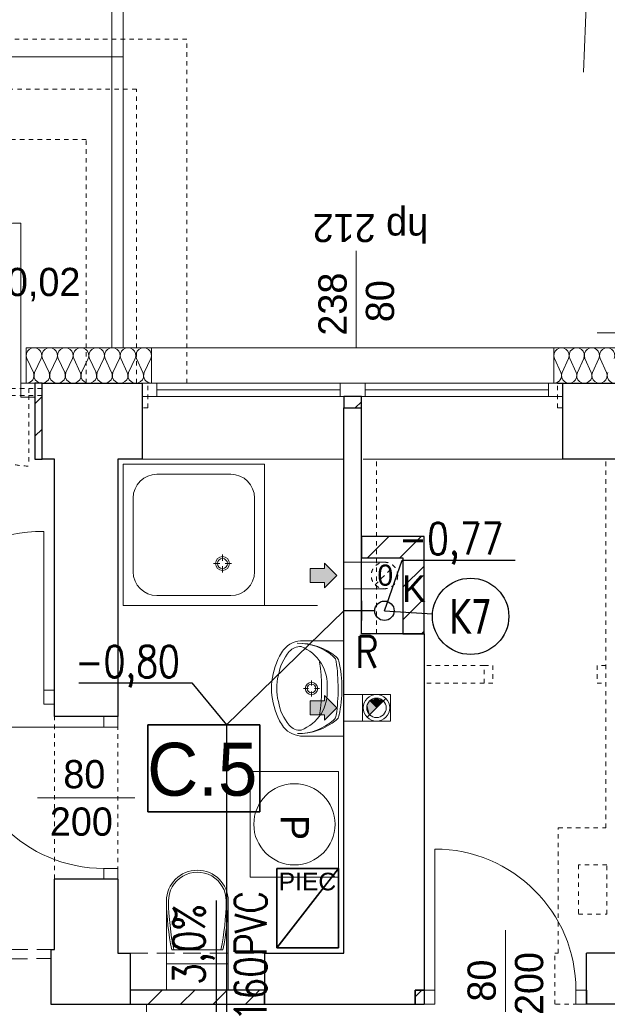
# Model space of a CAD drawing. Extents: x -220312 to -8310, y -91840 to 81907.
# Tile 112 of 128: x -108419 to -105089, y -875 to 4704. Entities that reach past the tile are written whole.
import ezdxf
from ezdxf.enums import TextEntityAlignment as Align

# ---------------------------------------------------------------- set-up
doc = ezdxf.new("R2010")
doc.units = 0
doc.header["$MEASUREMENT"] = 0
doc.set_wipeout_variables(frame=1)
doc.linetypes.add('Hidden Line', pattern=[50, 25, -25])
doc.linetypes.add('Krawędzie ukryte', pattern=[150, 100, -50])
doc.layers.add('#kan_san-op', color=34, linetype='Continuous')
doc.layers.add('_opis', color=3, linetype='Continuous')
for name, color, linetype, lineweight, true_color in [('Arch drzwi_Nr_Pióra__4', 7, 'Continuous', 9, 0x029e21), ('Arch ocieplenie_Nr_Pióra__22', 7, 'Continuous', 9, 0x7f7f7f), ('Arch okna_Nr_Pióra__4', 7, 'Continuous', 9, 0x029e21), ('arch wypelnienia_Nr_Pióra__89', 7, 'Continuous', 20, 0x71cebe), ('Arch wyposarzenie_Nr_Pióra__9', 7, 'Continuous', 13, 0x3dad99), ('Arch wyposazenie_Nr_Pióra__9', 7, 'Continuous', 13, 0x3dad99)]:
    doc.layers.add(name, color=color, linetype=linetype, lineweight=lineweight, true_color=true_color)
for name, color, linetype, lineweight in [('Arch IS_Nr_Pióra__52', 34, 'Continuous', 25), ('Arch kominy_Nr_Pióra__1', 7, 'Continuous', 25), ('Arch kominy_Nr_Pióra__10', 134, 'Continuous', 18), ('Arch kominy_Nr_Pióra__21', 7, 'Continuous', 9), ('Arch opisy_Nr_Pióra__21', 7, 'Continuous', 9), ('Arch rynny_Nr_Pióra__21', 7, 'Continuous', 9), ('Arch schody_Nr_Pióra__21', 7, 'Continuous', 9), ('ARCH TABELA_Nr_Pióra__21', 7, 'Continuous', 9), ('Arch wyburzenia_Nr_Pióra__46', 5, 'Continuous', 13), ('arch wypelnienia_Nr_Pióra__21', 7, 'Continuous', 9), ('Arch wyposazenie_Nr_Pióra__26', 5, 'Continuous', 35), ('Arch ściany działowe_Nr_Pióra__41', 7, 'Continuous', 15), ('Arch ściany nośne_Nr_Pióra__21', 7, 'Continuous', 9), ('Arch ściany nośne_Nr_Pióra__27', 7, 'Continuous', 30), ('Drzwi ArchiCAD_Nr_Pióra__27', 7, 'Continuous', 30), ('Drzwi ArchiCAD_Nr_Pióra__41', 7, 'Continuous', 15), ('Drzwi ArchiCAD_Nr_Pióra__5', 7, 'Continuous', 13), ('INWENT OPISY_Nr_Pióra__52', 34, 'Continuous', 25), ('INWENT RZĘDNE_Nr_Pióra__21', 7, 'Continuous', 9), ('INWENT. DRZWI_Nr_Pióra__101', 8, 'Continuous', 13), ('INWENT.ŚCIANY_Nr_Pióra__1', 7, 'Continuous', 25), ('INWENT.ŚCIANY_Nr_Pióra__101', 8, 'Continuous', 13), ('INWENT.ŚCIANY_Nr_Pióra__5', 7, 'Continuous', 13), ('Istniejące kominy_Nr_Pióra__5', 7, 'Continuous', 13), ('Istniejące schody_Nr_Pióra__5', 7, 'Continuous', 13), ('Istniejące stropy_Nr_Pióra__5', 7, 'Continuous', 13), ('PODKŁAD', 252, 'Continuous', 35)]:
    doc.layers.add(name, color=color, linetype=linetype, lineweight=lineweight)
doc.styles.add('GENERATED_STYLE_2', font='txt')
doc.styles.add('GENERATED_STYLE_4', font='txt')
doc.styles.add('GENERATED_STYLE_6', font='txt')
doc.styles.add('GENERATED_STYLE_8', font='arial.ttf')
doc.styles.add('GLOWNE', font='verdana.ttf')
doc.styles.add('ROMANS', font='romans.shx', dxfattribs={"width": 0.85, "height": 0.11})
pattern_1 = [(45, (0, 0), (-91.92388, 91.92388), [])]

# ---------------------------------------------------------------- blocks, each defined once
blk = doc.blocks.new('parter')
at = {"layer": 'Arch ściany nośne_Nr_Pióra__21', "linetype": 'Continuous'}
h = blk.add_hatch(dxfattribs=at)
h.set_pattern_fill('Common_Brick', color=252, style=0, pattern_type=2)
h.set_pattern_definition(pattern_1)
h.paths.add_polyline_path([(-169962.4, 2214.9), (-169962.4, 2644.9), (-170002.4, 2644.9), (-170002.4, 2214.9)], flags=0)
h = blk.add_hatch(dxfattribs=at)
h.set_pattern_fill('Common_Brick', color=252, style=0, pattern_type=2)
h.set_pattern_definition(pattern_1)
h.paths.add_polyline_path([(-168252.4, 2504.9), (-168152.4, 2504.9), (-168152.4, 2569.9), (-168252.4, 2569.9)], flags=0)
h = blk.add_hatch(dxfattribs=at)
h.set_pattern_fill('Common_Brick', color=252, style=0, pattern_type=2)
h.set_pattern_definition(pattern_1)
h.paths.add_polyline_path([(-167797.4, 1774.9), (-168152.4, 1774.9), (-168152.4, 1654.9), (-167917.4, 1654.9)], flags=0)
h = blk.add_hatch(dxfattribs=at)
h.set_pattern_fill('Common_Brick', color=252, style=0, pattern_type=2)
h.set_pattern_definition(pattern_1)
h.paths.add_polyline_path([(-167797.4, 1224.9), (-167797.4, 1774.9), (-167917.4, 1654.9), (-167917.4, 1224.9)], flags=0)
h = blk.add_hatch(dxfattribs=at)
h.set_pattern_fill('Common_Brick', color=252, style=0, pattern_type=2)
h.set_pattern_definition(pattern_1)
h.paths.add_polyline_path([(-169462.4, -875.1), (-168702.4, -875.1), (-168702.4, -795.1), (-169462.4, -795.1)], flags=0)
h = blk.add_hatch(dxfattribs=at)
h.set_pattern_fill('Common_Brick', color=252, style=0, pattern_type=2)
h.set_pattern_definition(pattern_1)
h.paths.add_polyline_path([(-167847.4, -795.1), (-167847.4, -875.1), (-167797.4, -875.1), (-167797.4, -795.1)], flags=0)
at = {"color": 252}
for p, q in [((-169363.1, 214.9), (-169363.1, 709)), ((-169363.1, 709), (-168727.8, 709)), ((-168727.8, 709), (-168727.8, 214.9)), ((-168727.8, 214.9), (-169363.1, 214.9))]:
    blk.add_line(p, q, dxfattribs=at)
at = {"layer": 'Arch drzwi_Nr_Pióra__4', "color": 252, "linetype": 'Continuous'}
for p, q in [((-170082.4, 2644.9), (-170082.4, 3552.1)), ((-170082.4, 2644.9), (-170082.4, 2564.9)), ((-170002.4, 2644.9), (-170082.4, 2644.9)), ((-170002.4, 2564.9), (-170002.4, 2644.9)), ((-170002.4, 2644.9), (-170002.4, 2564.9)), ((-170002.4, 2644.9), (-170002.4, 2564.9)), ((-170082.4, 2564.9), (-170002.4, 2564.9))]:
    blk.add_line(p, q, dxfattribs=at)
blk.add_arc((-170082.4, 2644.9), 907.2, 90, 180, dxfattribs=at)
at = {"layer": 'Arch IS_Nr_Pióra__52', "color": 252, "linetype": 'Continuous'}
blk.add_circle((-168022.4, 1354.9), 55, dxfattribs=at)
at = {"layer": 'Arch kominy_Nr_Pióra__1', "color": 252, "linetype": 'Continuous'}
for points in [[(-168362.4, 1484.9), (-168362.4, 1624.9), (-168292.4, 1554.9)], [(-168362.4, 1514.9), (-168442.4, 1594.9), (-168362.4, 1594.9)], [(-168442.4, 1514.9), (-168442.4, 1594.9), (-168362.4, 1514.9)], [(-168362.4, 764.9), (-168442.4, 844.9), (-168362.4, 844.9)], [(-168442.4, 764.9), (-168442.4, 844.9), (-168362.4, 764.9)], [(-168362.4, 734.9), (-168362.4, 874.9), (-168292.4, 804.9)]]:
    blk.add_solid(points, dxfattribs=at)
at = {"layer": 'Arch kominy_Nr_Pióra__21', "color": 252, "linetype": 'Continuous'}
for p, q in [((-168362.4, 1624.9), (-168292.4, 1554.9)), ((-168362.4, 1594.9), (-168362.4, 1624.9)), ((-168022.4, 1629.9), (-168252.4, 1629.9)), ((-168252.4, 1629.9), (-168252.4, 1479.9)), ((-168442.4, 1594.9), (-168362.4, 1594.9)), ((-168442.4, 1594.9), (-168442.4, 1514.9)), ((-168442.4, 1514.9), (-168362.4, 1514.9)), ((-168292.4, 1554.9), (-168362.4, 1484.9)), ((-168362.4, 1514.9), (-168362.4, 1484.9)), ((-168022.4, 1479.9), (-168252.4, 1479.9)), ((-168442.4, 844.9), (-168362.4, 844.9)), ((-168442.4, 844.9), (-168442.4, 764.9)), ((-168362.4, 874.9), (-168292.4, 804.9)), ((-168362.4, 844.9), (-168362.4, 874.9)), ((-168117.4, 879.9), (-168252.4, 879.9)), ((-168252.4, 879.9), (-168252.4, 729.9)), ((-168014.3, 857.9), (-168120.4, 751.8)), ((-168292.4, 804.9), (-168362.4, 734.9)), ((-168442.4, 764.9), (-168362.4, 764.9)), ((-168362.4, 764.9), (-168362.4, 734.9)), ((-168117.4, 729.9), (-168252.4, 729.9))]:
    blk.add_line(p, q, dxfattribs=at)
at = {"layer": 'Arch kominy_Nr_Pióra__21', "color": 252, "linetype": 'Hidden Line'}
blk.add_line((-168075.4, 1501.8), (-167969.3, 1607.9), dxfattribs=at)
blk.add_circle((-168022.4, 1554.9), 75, dxfattribs=at)
at = {"layer": 'Arch kominy_Nr_Pióra__21', "color": 252, "linetype": 'Continuous'}
for radius in [75, 55]:
    blk.add_circle((-168067.4, 804.9), radius, dxfattribs=at)
at = {"layer": 'Arch ocieplenie_Nr_Pióra__22', "color": 252, "linetype": 'Continuous'}
for p, q in [((-170048.7, 2785.3), (-170011.7, 2704.4)), ((-170004.3, 2704.4), (-169967.4, 2785.3)), ((-169959.9, 2785.3), (-169923, 2704.4)), ((-169915.5, 2704.4), (-169878.6, 2785.3)), ((-169871.2, 2785.3), (-169834.2, 2704.4)), ((-169826.8, 2704.4), (-169789.9, 2785.3)), ((-169782.4, 2785.3), (-169745.5, 2704.4)), ((-169738, 2704.4), (-169701.1, 2785.3)), ((-169693.7, 2785.3), (-169656.7, 2704.4)), ((-169649.3, 2704.4), (-169612.4, 2785.3)), ((-169604.9, 2785.3), (-169568, 2704.4)), ((-169560.5, 2704.4), (-169523.6, 2785.3)), ((-169516.2, 2785.3), (-169479.2, 2704.4)), ((-169471.8, 2704.4), (-169434.9, 2785.3)), ((-169427.4, 2785.3), (-169390.5, 2704.4)), ((-169383, 2704.4), (-169346.1, 2785.3)), ((-167058.8, 2785.3), (-167022.9, 2704.4)), ((-167015.6, 2704.4), (-166979.8, 2785.3)), ((-166972.5, 2785.3), (-166936.6, 2704.4)), ((-166929.4, 2704.4), (-166893.5, 2785.3)), ((-166886.3, 2785.3), (-166850.4, 2704.4)), ((-166843.1, 2704.4), (-166807.3, 2785.3)), ((-166800, 2785.3), (-166764.1, 2704.4))]:
    blk.add_line(p, q, dxfattribs=at)
for centre, major_axis, ratio, start_param, end_param in [((-170008, 2802.3), (44.4, 0), 0.958549, 5.870392, 9.837571), ((-169919.3, 2802.3), (44.4, 0), 0.958549, 5.870392, 9.837571), ((-169830.5, 2802.3), (44.4, 0), 0.958549, 5.870392, 9.837571), ((-169741.8, 2802.3), (44.4, 0), 0.958549, 5.870392, 9.837571), ((-169653, 2802.3), (44.4, 0), 0.958549, 5.870392, 9.837571), ((-169564.3, 2802.3), (44.4, 0), 0.958549, 5.870392, 9.837571), ((-169475.5, 2802.3), (44.4, 0), 0.958549, 5.870392, 9.837571), ((-169386.8, 2802.3), (44.4, 0), 0.958549, 5.870392, 9.837571), ((-167019.3, 2802.3), (43.1, 0), 0.986333, 5.870392, 9.837571), ((-166933, 2802.3), (43.1, 0), 0.986333, 5.870392, 9.837571), ((-166846.8, 2802.3), (43.1, 0), 0.986333, 5.870392, 9.837571), ((-166760.5, 2802.3), (43.1, 0), 0.986333, 5.870392, 9.837571), ((-170052.4, 2687.4), (44.4, 0), 0.958549, 4.712389, 6.695979), ((-169963.6, 2687.4), (44.4, 0), 0.958549, 2.7288, 6.695979), ((-169874.9, 2687.4), (44.4, 0), 0.958549, 2.7288, 6.695979), ((-169786.1, 2687.4), (44.4, 0), 0.958549, 2.7288, 6.695979), ((-169697.4, 2687.4), (44.4, 0), 0.958549, 2.7288, 6.695979), ((-169608.6, 2687.4), (44.4, 0), 0.958549, 2.7288, 6.695979), ((-169519.9, 2687.4), (44.4, 0), 0.958549, 2.7288, 6.695979), ((-169431.1, 2687.4), (44.4, 0), 0.958549, 2.7288, 6.695979), ((-169342.4, 2687.4), (44.4, 0), 0.958549, 2.7288, 4.712389), ((-167062.4, 2687.4), (43.1, 0), 0.986333, 4.712389, 6.695979), ((-166976.1, 2687.4), (43.1, 0), 0.986333, 2.7288, 6.695979), ((-166889.9, 2687.4), (43.1, 0), 0.986333, 2.7288, 6.695979), ((-166803.6, 2687.4), (43.1, 0), 0.986333, 2.7288, 6.695979), ((-166717.4, 2687.4), (43.1, 0), 0.986333, 2.7288, 6.695979)]:
    blk.add_ellipse(centre, major_axis=major_axis, ratio=ratio, start_param=start_param, end_param=end_param, dxfattribs=at)
at = {"layer": 'Arch okna_Nr_Pióra__4', "color": 252, "linetype": 'Continuous'}
for p, q in [((-168182.4, 2844.9), (-168182.4, 3394.9)), ((-169342.4, 2844.9), (-167022.4, 2844.9)), ((-169392.4, 2644.9), (-167012.4, 2644.9)), ((-169312.4, 2569.9), (-169312.4, 2644.9)), ((-168272.4, 2569.9), (-168272.4, 2644.9)), ((-168132.4, 2569.9), (-168132.4, 2644.9)), ((-167092.4, 2569.9), (-167092.4, 2644.9)), ((-169392.4, 2569.9), (-167012.4, 2569.9)), ((-169312.4, 2607.4), (-168272.4, 2607.4)), ((-168132.4, 2607.4), (-167092.4, 2607.4)), ((-169392.4, 2214.9), (-168252.4, 2214.9)), ((-168122.4, 2214.9), (-166972.4, 2214.9)), ((-169437.4, 294.9), (-169987.4, 294.9)), ((-167337.4, -455.1), (-167337.4, -1005.1))]:
    blk.add_line(p, q, dxfattribs=at)
at = {"layer": 'Arch opisy_Nr_Pióra__21', "color": 252, "linetype": 'Continuous'}
for p, q in [((-169363.1, 214.9), (-169363.1, 709)), ((-169363.1, 709), (-168727.8, 709)), ((-168727.8, 709), (-168727.8, 214.9)), ((-168727.8, 214.9), (-169363.1, 214.9))]:
    blk.add_line(p, q, dxfattribs=at)
at = {"layer": 'Arch rynny_Nr_Pióra__21', "color": 252, "linetype": 'Continuous'}
blk.add_line((-166577.4, 2929.9), (-166817.4, 2929.9), dxfattribs=at)
at = {"layer": 'Arch schody_Nr_Pióra__21', "color": 252, "linetype": 'Continuous'}
for p, q in [((-169567.4, 2844.9), (-169567.4, 5544.9)), ((-169502.4, 2844.9), (-169502.4, 5544.9)), ((-169502.4, 4494.9), (-171567.4, 4494.9))]:
    blk.add_line(p, q, dxfattribs=at)
at = {"layer": 'ARCH TABELA_Nr_Pióra__21', "color": 252, "linetype": 'Continuous'}
blk.add_line((-166894.1, 4407.7), (-166785.9, 7205.6), dxfattribs=at)
at = {"layer": 'Arch wyburzenia_Nr_Pióra__46', "color": 252, "linetype": 'Continuous'}
for p, q in [((-170052.4, 2644.9), (-170052.4, 2844.9)), ((-170052.4, 2844.9), (-169342.4, 2844.9)), ((-169342.4, 2844.9), (-169342.4, 2644.9)), ((-167062.4, 2644.9), (-167062.4, 2844.9)), ((-167062.4, 2844.9), (-166372.4, 2844.9))]:
    blk.add_line(p, q, dxfattribs=at)
at = {"layer": 'arch wypelnienia_Nr_Pióra__21', "color": 252, "linetype": 'Continuous'}
blk.add_line((-168106.3, 766), (-168028.5, 843.7), dxfattribs=at)
for start, end in [(45, 180), (180, 225)]:
    blk.add_arc((-168067.4, 804.9), 55, start, end, dxfattribs=at)
at = {"layer": 'arch wypelnienia_Nr_Pióra__89', "color": 252, "linetype": 'Continuous'}
for points in [[(-168106.3, 766), (-168118.2, 815), (-168106.3, 843.7)], [(-168067.4, 804.9), (-168106.3, 843.7), (-168067.4, 859.9)], [(-168106.3, 766), (-168106.3, 843.7), (-168067.4, 804.9)], [(-168067.4, 804.9), (-168067.4, 859.9), (-168028.5, 843.7)], [(-168118.2, 783.8), (-168122.4, 804.9), (-168118.2, 815)], [(-168118.2, 783.8), (-168118.2, 815), (-168106.3, 766)]]:
    blk.add_solid(points, dxfattribs=at)
at = {"layer": 'Arch wyposarzenie_Nr_Pióra__9', "color": 252, "linetype": 'Continuous'}
for p, q in [((-169502.4, 2184.9), (-169502.4, 1384.9)), ((-169502.4, 2184.9), (-168702.4, 2184.9)), ((-168702.4, 2184.9), (-168702.4, 1384.9)), ((-169311.1, 2128.6), (-168893.6, 2128.6)), ((-169446.1, 1993.6), (-169446.1, 1576.1)), ((-168758.6, 1993.6), (-168758.6, 1576.1)), ((-168991.3, 1622.7), (-168955.7, 1622.7)), ((-168940.2, 1638.2), (-168940.2, 1673.8)), ((-168924.6, 1622.7), (-168889, 1622.7)), ((-168940.2, 1571.5), (-168940.2, 1607.1)), ((-169311.1, 1441.1), (-168893.6, 1441.1)), ((-169502.4, 1384.9), (-168402.4, 1384.9)), ((-169502.4, 1384.9), (-168702.4, 1384.9)), ((-168252.4, 1185), (-168480.9, 1185)), ((-168252.4, 645), (-168252.4, 1185)), ((-168435.7, 960.3), (-168435.7, 931.5)), ((-168252.4, 1000), (-168252.4, 829.9)), ((-168452.4, 914.9), (-168481.2, 914.9)), ((-168435.7, 898.2), (-168435.7, 869.4)), ((-168390.2, 914.9), (-168419, 914.9)), ((-168252.4, 645), (-168480.9, 645))]:
    blk.add_line(p, q, dxfattribs=at)
for centre, radius in [((-168940.2, 1622.7), 39.4), ((-168940.2, 1622.7), 28.1), ((-168435.7, 914.9), 35), ((-168435.7, 914.9), 25), ((-168532.4, 144.9), 230)]:
    blk.add_circle(centre, radius, dxfattribs=at)
for centre, radius, start, end in [((-169311.1, 1993.6), 135, 90, 180), ((-168893.6, 1993.6), 135, 0, 90), ((-169311.1, 1576.1), 135, 180, 270), ((-168893.6, 1576.1), 135, 270, 0), ((-168486.8, 1047.7), 137.4, 87.5448, 141.2546), ((-168335, 938.4), 293, 140.7149, 170.0022), ((-168427.8, 1000.7), 212.8, 141.3152, 152.8429), ((-168500.5, 1071), 80.9, 86.0694, 139.1984), ((-168510.4, 831.4), 339.6, 50.7422, 90.9847), ((-168512.2, 865.9), 305.1, 48.602, 90.7542), ((-168583.4, 927.9), 240.7, 32.8442, 68.4481), ((-168218.7, 901.3), 444.2, 153.7403, 175.7948), ((-169363.1, 914.9), 984.9, 351.1734, 8.8204), ((-168340.2, 1061), 45, 7.9079, 48.602), ((-169438.5, 908.5), 1153.8, 0.3225, 7.9079), ((-168323.9, 1059.5), 45, 12.7715, 50.7422), ((-168939.3, 920.1), 675.9, 359.5672, 12.7715), ((-168587.3, 934.3), 240.6, 355.394, 31.0561), ((-168315.7, 915), 316.7, 166.4334, 193.5666), ((-168392.4, 915), 270, 175.9876, 184.0124), ((-168218.7, 928.6), 444.2, 184.2052, 206.2597), ((-168587.3, 895.6), 240.6, 328.9439, 4.606), ((-169438.5, 920.1), 1153.8, 352.1696, 359.755), ((-168939.3, 909.2), 675.9, 347.306, 0.5103), ((-168335, 891.5), 293, 189.9978, 219.2851), ((-168427.8, 829.2), 212.8, 207.1571, 218.6848), ((-168510.5, 998.4), 339.6, 269.0928, 309.3352), ((-168512.3, 963.9), 305.1, 269.3233, 311.4755), ((-168583.4, 902.1), 240.7, 291.5519, 327.1558), ((-168340, 769.1), 45, 311.4755, 352.1696), ((-168323.7, 770.6), 45, 309.3352, 347.306), ((-168486.8, 782.2), 137.4, 218.7454, 272.4552), ((-168500.5, 758.9), 80.9, 220.8016, 273.9306)]:
    blk.add_arc(centre, radius, start, end, dxfattribs=at)
at = {"layer": 'Arch wyposazenie_Nr_Pióra__26', "color": 252, "linetype": 'Continuous'}
for p, q in [((-168282.4, -105.1), (-168632.4, -555.1)), ((-168632.4, -105.1), (-168282.4, -105.1)), ((-168632.4, -555.1), (-168632.4, -105.1)), ((-168282.4, -105.1), (-168282.4, -555.1)), ((-168282.4, -555.1), (-168632.4, -555.1))]:
    blk.add_line(p, q, dxfattribs=at)
at = {"layer": 'Arch wyposazenie_Nr_Pióra__9', "color": 252, "linetype": 'Continuous'}
for p, q in [((-168782.4, 444.9), (-168782.4, -155.1)), ((-168282.4, 444.9), (-168782.4, 444.9)), ((-168282.4, -155.1), (-168282.4, 444.9)), ((-168782.4, -155.1), (-168282.4, -155.1)), ((-169257.4, -289), (-169257.4, -645.1)), ((-168907.4, -289), (-168907.4, -645.1)), ((-168937.6, -567.4), (-169227.2, -567.4)), ((-169257.4, -645.1), (-169257.4, -795.1)), ((-169257.4, -645.1), (-168907.4, -645.1)), ((-168907.4, -645.1), (-168907.4, -795.1))]:
    blk.add_line(p, q, dxfattribs=at)
for centre, major_axis, start_param, end_param in [((-169082.4, -289), (-175, 0), 3.141593, 6.283185), ((-169082.4, -289), (-163.6, 0), 3.141593, 6.298351), ((-167756.2, -269), (-1501.3, 0), 0.013398, 0.201367), ((-167756.2, -269), (-1489.9, 0), 0.013398, 0.202926), ((-170408.6, -269), (-1489.9, 0), 2.938667, 3.128195), ((-170408.6, -269), (-1501.3, 0), 2.940225, 3.128195)]:
    blk.add_ellipse(centre, major_axis=major_axis, ratio=0.99359, start_param=start_param, end_param=end_param, dxfattribs=at)
at = {"layer": 'Arch ściany działowe_Nr_Pióra__41', "color": 252, "linetype": 'Continuous'}
for p, q in [((-169892.4, 824.9), (-169892.4, 904.9)), ((-169532.4, 754.9), (-169612.4, 754.9)), ((-169532.4, -165.1), (-169612.4, -165.1))]:
    blk.add_line(p, q, dxfattribs=at)
at = {"layer": 'Arch ściany nośne_Nr_Pióra__27', "color": 252, "linetype": 'Continuous'}
for p, q in [((-170002.4, 2644.9), (-170002.4, 2214.9)), ((-169962.4, 2644.9), (-170002.4, 2644.9)), ((-169962.4, 2214.9), (-169962.4, 2644.9)), ((-168252.4, 2569.9), (-168252.4, 2504.9)), ((-168152.4, 2569.9), (-168252.4, 2569.9)), ((-168152.4, 2504.9), (-168152.4, 2569.9)), ((-168252.4, 2504.9), (-168152.4, 2504.9)), ((-170002.4, 2214.9), (-169962.4, 2214.9)), ((-168152.4, 1774.9), (-168152.4, 1654.9)), ((-167797.4, 1774.9), (-168152.4, 1774.9)), ((-167797.4, 1224.9), (-167797.4, 1774.9)), ((-168152.4, 1654.9), (-167917.4, 1654.9)), ((-167917.4, 1654.9), (-167917.4, 1224.9)), ((-167917.4, 1224.9), (-167797.4, 1224.9)), ((-169462.4, -795.1), (-169462.4, -875.1)), ((-168702.4, -795.1), (-169462.4, -795.1)), ((-168702.4, -875.1), (-168702.4, -795.1)), ((-167847.4, -795.1), (-167847.4, -875.1)), ((-167797.4, -795.1), (-167847.4, -795.1)), ((-167797.4, -795.1), (-167797.4, -875.1)), ((-166877.4, -795.1), (-166877.4, -875.1)), ((-169462.4, -875.1), (-168702.4, -875.1)), ((-167847.4, -875.1), (-167797.4, -875.1))]:
    blk.add_line(p, q, dxfattribs=at)
at = {"layer": 'Drzwi ArchiCAD_Nr_Pióra__27', "color": 252, "linetype": 'Continuous'}
for p, q in [((-167797.4, -795.1), (-167797.4, -875.1)), ((-166877.4, -795.1), (-166877.4, -875.1))]:
    blk.add_line(p, q, dxfattribs=at)
at = {"layer": 'Drzwi ArchiCAD_Nr_Pióra__41', "color": 252, "linetype": 'Continuous'}
for p, q in [((-169892.4, 824.9), (-169892.4, 904.9)), ((-169532.4, 754.9), (-169612.4, 754.9)), ((-169532.4, -165.1), (-169612.4, -165.1))]:
    blk.add_line(p, q, dxfattribs=at)
at = {"layer": 'Drzwi ArchiCAD_Nr_Pióra__5', "color": 252, "linetype": 'Continuous'}
for p, q in [((-169952.4, 904.9), (-169952.4, 1804.9)), ((-169952.4, 904.9), (-169952.4, 824.9)), ((-169892.4, 904.9), (-169952.4, 904.9)), ((-169892.4, 824.9), (-169892.4, 904.9)), ((-169952.4, 824.9), (-169892.4, 824.9)), ((-169532.4, 754.9), (-169612.4, 754.9)), ((-169612.4, 754.9), (-169612.4, 694.9)), ((-169532.4, 694.9), (-169532.4, 754.9)), ((-169612.4, 694.9), (-170412.4, 694.9)), ((-169612.4, 694.9), (-169532.4, 694.9)), ((-167737.4, -795.1), (-167737.4, 4.9)), ((-169612.4, -105.1), (-169612.4, -165.1)), ((-169532.4, -105.1), (-169612.4, -105.1)), ((-169532.4, -165.1), (-169532.4, -105.1)), ((-169612.4, -165.1), (-169532.4, -165.1)), ((-167797.4, -875.1), (-167797.4, -795.1)), ((-167797.4, -795.1), (-167737.4, -795.1)), ((-167737.4, -795.1), (-167737.4, -875.1)), ((-166937.4, -795.1), (-166877.4, -795.1)), ((-166937.4, -875.1), (-166937.4, -795.1)), ((-166877.4, -795.1), (-166877.4, -875.1)), ((-167737.4, -875.1), (-167797.4, -875.1)), ((-166877.4, -875.1), (-166937.4, -875.1))]:
    blk.add_line(p, q, dxfattribs=at)
for centre, radius, start, end in [((-169952.4, 904.9), 900, 90, 180), ((-169612.4, 694.9), 800, 180, 270), ((-167737.4, -795.1), 800, 0, 90)]:
    blk.add_arc(centre, radius, start, end, dxfattribs=at)
at = {"layer": 'INWENT. DRZWI_Nr_Pióra__101', "color": 252, "linetype": 'Hidden Line'}
for p, q in [((-171337.4, 2614.9), (-170037.4, 2614.9)), ((-171337.4, 2574.9), (-170037.4, 2574.9)), ((-170037.4, 2614.9), (-170037.4, 2574.9)), ((-169962.4, 2614.9), (-170037.4, 2614.9)), ((-170037.4, 2574.9), (-170037.4, 2174.9)), ((-170037.4, 2574.9), (-169962.4, 2574.9)), ((-167457.4, 1044.9), (-167407.4, 1044.9)), ((-167407.4, 1044.9), (-167407.4, 944.9)), ((-166817.4, 1044.9), (-166817.4, 944.9)), ((-166767.4, 1044.9), (-166817.4, 1044.9)), ((-167407.4, 944.9), (-167457.4, 944.9)), ((-166817.4, 944.9), (-166767.4, 944.9))]:
    blk.add_line(p, q, dxfattribs=at)
blk.add_arc((-170037.4, 2574.9), 400, 180, 270, dxfattribs=at)
at = {"layer": 'INWENT.ŚCIANY_Nr_Pióra__1', "color": 252, "linetype": 'Continuous'}
for p, q in [((-169962.4, 2644.9), (-169392.4, 2644.9)), ((-169962.4, 2214.9), (-169962.4, 2644.9)), ((-169392.4, 2214.9), (-169392.4, 2644.9)), ((-167042.4, 2644.9), (-167012.4, 2644.9)), ((-167012.4, 2644.9), (-166422.4, 2644.9)), ((-167012.4, 2214.9), (-167012.4, 2644.9)), ((-168252.4, 2504.9), (-168152.4, 2504.9)), ((-168252.4, 2214.9), (-168252.4, 2504.9)), ((-168152.4, 1224.9), (-168152.4, 2504.9)), ((-169892.4, 2214.9), (-169962.4, 2214.9)), ((-169892.4, 754.9), (-169892.4, 2214.9)), ((-169532.4, 2214.9), (-169532.4, 754.9)), ((-169392.4, 2214.9), (-169532.4, 2214.9)), ((-168252.4, -585.1), (-168252.4, 2214.9)), ((-166472.4, 2214.9), (-167012.4, 2214.9)), ((-167797.4, 1224.9), (-168152.4, 1224.9)), ((-167797.4, 1224.9), (-167797.4, -795.1)), ((-169532.4, 754.9), (-169892.4, 754.9)), ((-169532.4, -165.1), (-169892.4, -165.1)), ((-169892.4, -425.1), (-169892.4, -165.1)), ((-169532.4, -165.1), (-169532.4, -585.1)), ((-169892.4, -565.1), (-169892.4, -425.1)), ((-169912.4, -565.1), (-169892.4, -565.1)), ((-169912.4, -565.1), (-169912.4, -875.1)), ((-169532.4, -585.1), (-169462.4, -585.1)), ((-169462.4, -585.1), (-169462.4, -875.1)), ((-168702.4, -585.1), (-168252.4, -585.1)), ((-168702.4, -585.1), (-168702.4, -875.1)), ((-166877.4, -875.1), (-166877.4, -585.1)), ((-165032.4, -585.1), (-166877.4, -585.1)), ((-167847.4, -795.1), (-167797.4, -795.1)), ((-167847.4, -875.1), (-167847.4, -795.1)), ((-169912.4, -875.1), (-169462.4, -875.1)), ((-168702.4, -875.1), (-167847.4, -875.1)), ((-165032.4, -875.1), (-166877.4, -875.1))]:
    blk.add_line(p, q, dxfattribs=at)
at = {"layer": 'INWENT.ŚCIANY_Nr_Pióra__101', "color": 252, "linetype": 'Hidden Line'}
for p, q in [((-169142.4, 4594.9), (-172252.4, 4594.9)), ((-169142.4, 2644.9), (-169142.4, 4594.9)), ((-169427.4, 4309.9), (-171967.4, 4309.9)), ((-169427.4, 2644.9), (-169427.4, 4309.9)), ((-169712.4, 4024.9), (-171682.4, 4024.9)), ((-169712.4, 2644.9), (-169712.4, 4024.9)), ((-169392.4, 2644.9), (-169362.4, 2644.9)), ((-169362.4, 2504.9), (-169362.4, 2644.9)), ((-167042.4, 2504.9), (-167042.4, 2644.9)), ((-169362.4, 2504.9), (-169392.4, 2504.9)), ((-167042.4, 2504.9), (-167012.4, 2504.9)), ((-168067.4, 2214.9), (-168152.4, 2214.9)), ((-168067.4, 1224.9), (-168067.4, 2214.9)), ((-166767.4, 124.9), (-166767.4, 2214.9)), ((-167457.4, 1044.9), (-167797.4, 1044.9)), ((-167457.4, 944.9), (-167457.4, 1044.9)), ((-167457.4, 944.9), (-167797.4, 944.9)), ((-169892.4, -165.1), (-169892.4, 754.9)), ((-169532.4, 754.9), (-169532.4, -165.1)), ((-167037.4, -585.1), (-167037.4, 124.9)), ((-167037.4, 124.9), (-166767.4, 124.9)), ((-166762.4, -85.1), (-166922.4, -85.1)), ((-166922.4, -85.1), (-166922.4, -365.1)), ((-166762.4, -365.1), (-166762.4, -85.1)), ((-166922.4, -365.1), (-166762.4, -365.1)), ((-167057.4, -585.1), (-167037.4, -585.1)), ((-167057.4, -875.1), (-167057.4, -585.1)), ((-166877.4, -875.1), (-167057.4, -875.1))]:
    blk.add_line(p, q, dxfattribs=at)
at = {"layer": 'INWENT.ŚCIANY_Nr_Pióra__5', "color": 252, "linetype": 'Krawędzie ukryte'}
blk.add_line((-169462.4, -585.1), (-168702.4, -585.1), dxfattribs=at)
at = {"layer": 'Istniejące kominy_Nr_Pióra__5', "color": 252, "linetype": 'Continuous'}
for p, q in [((-168147.4, 879.9), (-168252.4, 879.9)), ((-168147.4, 729.9), (-168147.4, 879.9)), ((-168147.4, 879.9), (-167987.4, 879.9)), ((-167987.4, 879.9), (-167987.4, 729.9)), ((-168147.4, 729.9), (-168252.4, 729.9)), ((-167987.4, 729.9), (-168147.4, 729.9))]:
    blk.add_line(p, q, dxfattribs=at)
at = {"layer": 'Istniejące schody_Nr_Pióra__5', "color": 252, "linetype": 'Krawędzie ukryte'}
blk.add_line((-169892.4, -565.1), (-175352.4, -565.1), dxfattribs=at)
at = {"layer": 'Istniejące stropy_Nr_Pióra__5', "color": 252, "linetype": 'Krawędzie ukryte'}
for p, q in [((-175543.8, -675.2), (-169914.1, -615.2)), ((-169371.3, -875.1), (-169911.3, -875.1)), ((-169371.3, -875.1), (-169371.3, -3525.1))]:
    blk.add_line(p, q, dxfattribs=at)
at = {"layer": 'Arch drzwi_Nr_Pióra__4', "color": 252, "linetype": 'Continuous', "style": 'GENERATED_STYLE_6'}
for s, p in [('80', (-169841.9, 349)), ('200', (-169918.1, 80.3))]:
    blk.add_text(s, height=160, dxfattribs=at).set_placement(p)
for s, p in [('200', (-167122.9, -935.9)), ('80', (-167391.6, -859.7))]:
    blk.add_text(s, height=160, rotation=90, dxfattribs=at).set_placement(p)
at = {"layer": 'Arch kominy_Nr_Pióra__10', "color": 252, "linetype": 'Continuous', "style": 'GENERATED_STYLE_6'}
blk.add_text('0', height=120, dxfattribs=at).set_placement((-168062.4, 1496.7))
at = {"layer": 'Arch okna_Nr_Pióra__4', "color": 252, "linetype": 'Continuous', "style": 'GENERATED_STYLE_6'}
for s, rotation, p in [('hp 212', 180, (-167774.8, 3604.2)), ('238', 90, (-168236.6, 2914.1)), ('80', 90, (-167967.8, 2990.3))]:
    blk.add_text(s, height=160, rotation=rotation, dxfattribs=at).set_placement(p)
at = {"layer": 'Arch opisy_Nr_Pióra__21', "color": 252, "linetype": 'Continuous'}
for s, height, style, p in [('C.5', 300, 'GENERATED_STYLE_4', (-169366.9, 306.9)), ('PIEC', 100, 'GENERATED_STYLE_8', (-168621.8, -229.6))]:
    blk.add_text(s, height=height, dxfattribs=dict(at, style=style)).set_placement(p)
at = {"layer": 'Arch wyposazenie_Nr_Pióra__9', "color": 252, "linetype": 'Continuous', "style": 'GENERATED_STYLE_6'}
blk.add_text('P', height=160, rotation=270, dxfattribs=at).set_placement((-168610.6, 198.2))
at = {"layer": 'INWENT OPISY_Nr_Pióra__52', "color": 252, "linetype": 'Continuous', "style": 'GENERATED_STYLE_6'}
blk.add_text('K', height=150, dxfattribs=at).set_placement((-167922.4, 1405))
at = {"layer": 'INWENT RZĘDNE_Nr_Pióra__21', "color": 252, "insert": (-170232.7, 3108.4), "char_height": 160, "attachment_point": 7, "style": 'GENERATED_STYLE_2'}
blk.add_mtext('{-0,02}', dxfattribs=at)

msp = doc.modelspace()

# ---------------------------------------------------------------- linework, layer by layer
at = {"layer": '#kan_san-op', "color": 7}
for p, q in [((-106351.9, 1354.9), (-106250.7, 1642.3)), ((-106250.7, 1642.3), (-105610.7, 1642.3)), ((-106351.9, 1354.9), (-106079.3, 1337.3)), ((-108083.7, 946.2), (-107443.7, 946.2)), ((-107443.7, 946.2), (-107246.3, 709))]:
    msp.add_line(p, q, dxfattribs=at)
at = {"layer": '#kan_san-op', "lineweight": 30}
for p, q in [((-106481.9, 1410.3), (-106481.9, 1299.4)), ((-106581.9, 1354.9), (-107246.3, 709)), ((-106406.9, 1354.9), (-106581.9, 1354.9)), ((-107246.3, 709), (-107246.3, -1943))]:
    msp.add_line(p, q, dxfattribs=at)
msp.add_circle((-106351.9, 1354.9), 55, dxfattribs=at)
at = {"layer": '#kan_san-op', "color": 7, "extrusion": (0, 0, -1)}
msp.add_ellipse((-105863.6, 1323.4), major_axis=(-152.9, -152.9), ratio=1, start_param=3.926991, end_param=10.210176, dxfattribs=at)
at = {"color": 7}
msp.add_line((-107304.1, -1016.4), (-107304.1, -286.6), dxfattribs=at)

# ---------------------------------------------------------------- block references
at = {"layer": 'PODKŁAD'}
msp.add_blockref('parter', (61670.5, 0), dxfattribs=at)

# ---------------------------------------------------------------- texts
at = {"layer": '#kan_san-op', "color": 7, "style": 'GLOWNE', "width": 0.7}
msp.add_text('K7', height=196.36, dxfattribs=at).set_placement((-105863.6, 1323.4), align=Align.MIDDLE_CENTER)
at = {"layer": '_opis', "color": 3, "style": 'ROMANS', "width": 0.8}
for s, p in [('-0,77', (-106270.7, 1673.5)), ('R', (-106515.7, 1031.8)), ('-0,80', (-108103.7, 977.3))]:
    msp.add_text(s, height=180, rotation=359.9678, dxfattribs=at).set_placement(p)
for s, p in [('160PVC', (-107110, -602)), ('3,0%%%', (-107459.7, -536.6))]:
    msp.add_text(s, height=180, rotation=89.9678, dxfattribs=at).set_placement(p, align=Align.MIDDLE_CENTER)

# ---------------------------------------------------------------- next in the draw order: wipeouts: each hides what was drawn before it
at = {"ltscale": 10}
msp.add_wipeout([(-139099.8, 11108.9), (-136614.7, 10498.9), (-136614.7, -17981.1), (-97709.8, -17981.1), (-97099.8, -18591.1), (-139099.8, -18591.1)], dxfattribs=at).dxf.layer = '#kan_san-op'

doc.saveas('drawing.dxf')
